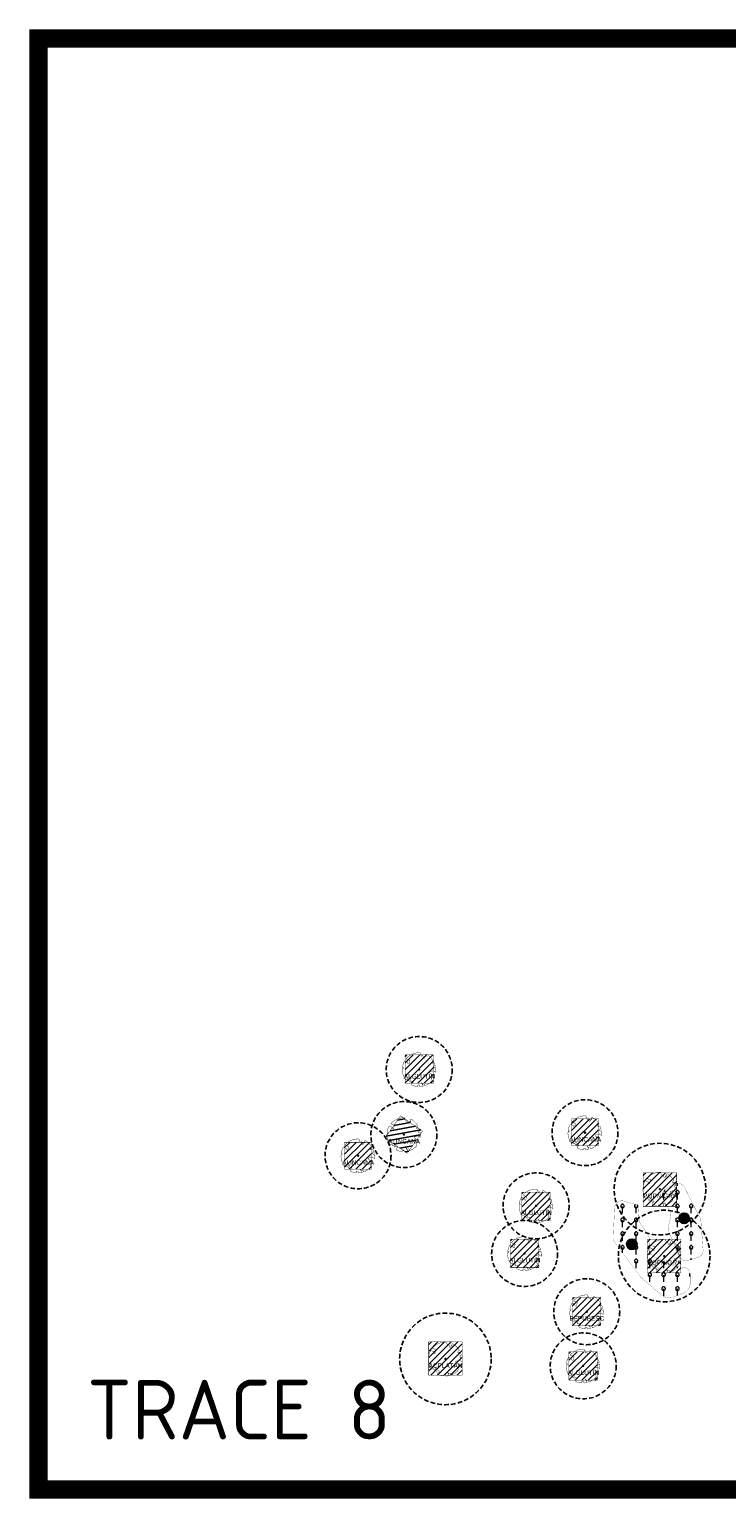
# Model space of a CAD drawing. Header units: metres. Extents: x 125971 to 135882, y 397879 to 402194.
# Tile 6 of 13: x 126528 to 126718, y 401560 to 401961. Entities that reach past the tile are written whole.
import ezdxf
from ezdxf.enums import TextEntityAlignment as Align

# ---------------------------------------------------------------- set-up
doc = ezdxf.new("R2010")
doc.units = ezdxf.units.M
doc.linetypes.add('DASHED', pattern=[0.75, 0.5, -0.25])
doc.linetypes.add('HIDDEN', pattern=[0.375, 0.25, -0.125])
for name, color, linetype in [('01-XX-XX-VIEWPORTS', 10, 'DASHED'), ('03_INR_BOMEN_GROOT', 74, 'Continuous'), ('03_INR_BOMEN_GROOT @ 1', 74, 'Continuous'), ('03_INR_BOMEN_GROOT_TEKST', 7, 'Continuous'), ('03_INR_PLANTVAK_TEKST', 10, 'Continuous'), ('03_INR_PLANTVAK_TEKST @ 1', 10, 'Continuous'), ('03_INR_PLANTVAK_TEKST_ARC', 254, 'Continuous'), ('N-GV-GR-BOOMSPIELGEL-ACPLATAN', 83, 'Continuous'), ('N-GV-GR-BOOMSPIELGEL-ALGLUTIN', 83, 'Continuous'), ('N-GV-GR-BOOMSPIELGEL-ALINCANA', 83, 'Continuous'), ('N-GV-GR-BOOMSPIELGEL-BEPUBESC', 83, 'Continuous'), ('N-GV-GR-BOOMSPIELGEL-POPNIGRA', 83, 'Continuous'), ('N-GV-GR-GROEIPLAATS BOMEN', 32, 'Continuous'), ('N-GV-GR-GROEIPLAATS BOMEN-A', 32, 'Continuous')]:
    doc.layers.add(name, color=color, linetype=linetype)
doc.layers.add('N-GV-GR-BEPLANTING_CULTUUR_HEESTERS-G', color=92, linetype='Continuous', lineweight=35)
doc.layers.add('N-GV-GR-HEESTER-A-200', color=92, linetype='Continuous', lineweight=18)
doc.styles.add('M_1_1000_PS_2.5MM', font='arial.ttf', dxfattribs={"height": 2.5})
doc.styles.add('NLCS-ISO-M200-T25', font='NLCS-ISO.ttf', dxfattribs={"height": 0.5})
pattern_1 = [(0, (-0.1916, -0.468), (0, 3.75), [0.383195, -3.366805]), (45, (0.1916, -0.468), (0, 3.749999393), [0.39096, -4.91234]), (90, (0.468, -0.1916), (-3.75, 2e-16), [0.383195, -3.366805]), (135, (0.468, 0.1916), (-3.749999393, 2e-16), [0.39096, -4.91234]), (180, (0.1916, 0.468), (-5e-16, -3.75), [0.383195, -3.366805]), (225, (-0.1916, 0.468), (-7e-16, -3.749999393), [0.39096, -4.91234]), (270, (-0.468, 0.1916), (3.75, -7e-16), [0.383195, -3.366805]), (315, (-0.468, -0.1916), (3.749999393, -9e-16), [0.39096, -4.91234]), (90, (0, -0.9325), (-3.75, 2e-16), [1.8722, -1.8773])]

# ---------------------------------------------------------------- blocks, each defined once
blk = doc.blocks.new('INR_BOMEN_GROOT')
at = {"layer": '03_INR_BOMEN_GROOT', "const_width": 0.2}
blk.add_lwpolyline([(-0.79, -8.62), (-0.81, -8.64), (-0.82, -8.65), (-0.84, -8.67), (-0.85, -8.68), (-0.86, -8.69), (-0.88, -8.71), (-0.89, -8.72), (-0.9, -8.74), (-0.92, -8.76), (-0.93, -8.78), (-0.94, -8.81), (-0.94, -8.84), (-0.95, -8.88), (-0.94, -8.93), (-0.93, -8.99), (-0.87, -9.21, -0.52938), (-0.97, -9.32, -0.087139), (-4.06, -8.46, -0.372341), (-4.18, -8.18), (-4.3, -7.53), (-3.99, -7.22), (-3.64, -7.29), (-3.23, -6.98), (-3.39, -6.59), (-3.82, -6.45), (-4.96, -6.71), (-5.24, -6.56), (-5.21, -6.31), (-4.95, -6.15), (-4.71, -5.38), (-5.02, -4.88), (-5.79, -6.12, -0.504641), (-6.23, -5.74, 0.331948), (-6.48, -5.34, 0.282008), (-7.3, -5.49), (-7.24, -5.46, -0.512156), (-7.61, -5.46, -0.16076), (-9.32, 0.1), (-9.1, 0.31), (-9.1, 0.54), (-8.89, 0.58), (-8.92, 0.8), (-8.59, 0.7), (-8.49, 0.95), (-8.89, 1.22), (-9.02, 1.32), (-9.24, 1.1, -0.106371), (-7.94, 4.77), (-6.78, 4.02), (-6.56, 4.17), (-6.42, 3.56), (-6.01, 3.06), (-5.53, 3.06), (-5.54, 3.64), (-5.18, 4.9), (-5.23, 5.14), (-5.5, 5.17), (-7.19, 5.82, -0.236298), (0.41, 9.17, 0.159625), (0.63, 8.72, 0.350802), (0.58, 8.28, -0.504641), (1.1, 8.03), (0.97, 7.63), (1.18, 7.25), (1.47, 7.27), (1.51, 7.58), (1.72, 7.7), (1.98, 7.51), (2.19, 6.35), (2.36, 6.19), (2.78, 6.2), (2.9, 6.7), (3.07, 6.76), (3.24, 7.17), (3.66, 6.94, 0.733583), (3.51, 7.26, -0.861625), (3.42, 7.55, 0.279978), (3.74, 8.03), (3.72, 8.05, -0.827056), (4.04, 8.38, -0.116774), (7.59, 4.67), (7.52, 4.66), (7.47, 4.65), (7.42, 4.63), (7.39, 4.61), (7.36, 4.59), (7.34, 4.57), (7.32, 4.55), (6.89, 3.99), (6.88, 3.97), (6.87, 3.96), (6.87, 3.94), (6.86, 3.92), (6.85, 3.9), (6.85, 3.88), (6.84, 3.86), (6.83, 3.84), (6.82, 3.81), (6.81, 3.79), (6.79, 3.76), (6.78, 3.73), (6.76, 3.7), (6.75, 3.67), (6.73, 3.64), (6.72, 3.61), (6.71, 3.58), (6.71, 3.55), (6.7, 3.53), (6.7, 3.5), (6.7, 3.48), (6.71, 3.46), (6.71, 3.45), (6.72, 3.43), (6.73, 3.42), (6.75, 3.42), (6.76, 3.41), (6.78, 3.41), (6.8, 3.41), (6.82, 3.41), (6.84, 3.41), (6.86, 3.4), (6.88, 3.39), (6.91, 3.38), (6.93, 3.37), (6.95, 3.36), (6.97, 3.34), (7, 3.32), (7.02, 3.3), (7.05, 3.28), (7.07, 3.26), (7.1, 3.24), (7.12, 3.22), (7.14, 3.2), (7.59, 3.71), (7.61, 3.68), (7.63, 3.66), (7.65, 3.63), (7.67, 3.6), (7.69, 3.57), (7.72, 3.54), (7.76, 3.53), (7.82, 3.52), (7.9, 3.53), (8.01, 3.55), (8.15, 3.6, -0.040997), (8.76, 1.88), (8.44, 1.93), (8.16, 2.11), (8.01, 1.98), (7.83, 1.7), (8, 1.43), (7.91, 1.04), (8.27, 1.01), (8.51, 0.77), (8.95, 1.06, -0.05814), (9.12, -1.52), (8.87, -1.47), (7.86, -0.67), (7.42, -0.82), (5.72, -1.27), (5.58, -1.83), (6.23, -2.09), (6.33, -2.31), (7.54, -2.9), (7.56, -3.23), (7.97, -3.58), (8.13, -3.91), (7.86, -4.35), (7.24, -4.45), (6.67, -4.81), (6.67, -5.19), (7.02, -5.61), (6.93, -5.78), (7.06, -6.05, -0.13428), (3.04, -8.84, -0.541727), (2.92, -8.75), (2.94, -8.48), (2.94, -8.35), (2.92, -8.24), (2.89, -8.17), (2.85, -8.11), (2.81, -8.07), (2.76, -8.03), (2.72, -8), (2.68, -7.97), (2.64, -7.94), (2.61, -7.91), (2.58, -7.88), (2.55, -7.85), (2.52, -7.83), (2.49, -7.82), (2.46, -7.81), (2.43, -7.81), (2.4, -7.82), (2.36, -7.84), (2.33, -7.85), (2.29, -7.87), (2.25, -7.89), (2.21, -7.91), (2.17, -7.93), (2.14, -7.94), (2.1, -7.95), (2.06, -7.96), (2.02, -7.96), (1.98, -7.97), (1.95, -7.97), (1.92, -7.98), (1.88, -8), (1.86, -8.01), (1.83, -8.04), (1.8, -8.06), (1.78, -8.09), (1.76, -7.91), (1.72, -7.86), (1.52, -7.53), (1.12, -7.31), (1.69, -8.24), (1.68, -8.27), (1.68, -8.3), (1.67, -8.33), (1.67, -8.35), (1.68, -8.38), (1.69, -8.41), (1.71, -8.44), (1.74, -8.47), (1.78, -8.5), (1.82, -8.53), (1.87, -8.58), (1.92, -8.63), (1.98, -8.69), (2.04, -8.77), (2.19, -8.96, -0.543104), (2.14, -9.11, -0.046766), (0.43, -9.36, -0.385168), (0.33, -9.28), (0.28, -8.93), (0.25, -8.82), (0.22, -8.74), (0.19, -8.69), (0.16, -8.66), (0.12, -8.65), (0.09, -8.64), (0.05, -8.64), (0.02, -8.64), (-0.02, -8.63), (-0.05, -8.62), (-0.08, -8.61), (-0.11, -8.6), (-0.14, -8.59), (-0.17, -8.58), (-0.2, -8.56), (-0.23, -8.55), (-0.25, -8.54), (-0.28, -8.52), (-0.31, -8.51), (-0.33, -8.5), (-0.35, -8.48), (-0.37, -8.47), (-0.39, -8.45), (-0.4, -8.43), (-0.41, -8.42), (-0.42, -8.4), (-0.43, -8.38), (-0.44, -8.37), (-0.45, -8.36), (-0.46, -8.35), (-0.48, -8.34), (-0.49, -8.34), (-0.51, -8.34), (-0.53, -8.34), (-0.55, -8.35), (-0.57, -8.36), (-0.59, -8.38), (-0.61, -8.4), (-0.64, -8.42), (-0.66, -8.44), (-0.68, -8.47), (-0.7, -8.49), (-0.72, -8.52), (-0.74, -8.55), (-0.76, -8.57), (-0.77, -8.6)], format="xyb", close=True, dxfattribs=at)
at = {"layer": '03_INR_BOMEN_GROOT', "color": 7}
blk.add_circle((0, 0), 0.274, dxfattribs=at)
at = {"layer": '03_INR_BOMEN_GROOT_TEKST', "style": 'M_1_1000_PS_2.5MM'}
blk.add_attdef('ES', text='', height=2.5, dxfattribs=at).set_placement((0.09, -4.92), align=Align.CENTER)
blk = doc.blocks.new('0-vaknummer-vlak')
at = {"layer": '03_INR_PLANTVAK_TEKST_ARC', "ltscale": 5}
h = blk.add_hatch(color=256, dxfattribs=at)
edge = h.paths.add_edge_path()
edge.add_arc((0, 0), 1.59, 0, 360)
at = {"layer": '03_INR_PLANTVAK_TEKST_ARC'}
blk.add_circle((0, 0), 1.59, dxfattribs=at)
blk = doc.blocks.new('PLANTVAKNUMMER')
at = {"layer": '03_INR_PLANTVAK_TEKST_ARC', "xscale": 1.783659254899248, "yscale": 1.783659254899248, "zscale": 1.783659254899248}
blk.add_blockref('0-vaknummer-vlak', (277.86, 339.6), dxfattribs=at)
at = {"layer": '03_INR_PLANTVAK_TEKST', "style": 'M_1_1000_PS_2.5MM'}
blk.add_attdef('XX', text='', height=2.5, dxfattribs=at).set_placement((277.87, 338.33), align=Align.CENTER)

msp = doc.modelspace()

# ---------------------------------------------------------------- hatches: boundary and pattern name
at = {"layer": 'N-GV-GR-GROEIPLAATS BOMEN-A', "linetype": 'HIDDEN', "ltscale": 2000}
h = msp.add_hatch(dxfattribs=at)
h.set_pattern_fill('ANSI31', color=256, scale=0.4)
h.set_pattern_definition([(45, (-131.5523, 3695.1205), (-0.898025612, 0.898025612), [])])
h.paths.add_polyline_path([(126630.67, 401673.52), (126638.42, 401673.52), (126638.42, 401681.27), (126630.67, 401681.27)])
h = msp.add_hatch(dxfattribs=at)
h.set_pattern_fill('ANSI31', color=256, scale=0.4, angle=-34.8077)
h.set_pattern_definition([(10.19233633, (-204616.6831, 147265.2708), (-0.2247304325, 1.2499584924), [])])
h.paths.add_polyline_path([(126625.24, 401658.59), (126631.28, 401654.4), (126635.47, 401660.43), (126629.44, 401664.63)])
h = msp.add_hatch(dxfattribs=at)
h.set_pattern_fill('ANSI31', color=256, scale=0.4)
h.set_pattern_definition([(45, (-83.9915, 3700.3834), (-0.898025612, 0.898025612), [])])
h.paths.add_polyline_path([(126676.11, 401656.48), (126683.46, 401656.48), (126683.46, 401663.83), (126676.11, 401663.83)])
h = msp.add_hatch(dxfattribs=at)
h.set_pattern_fill('ANSI31', color=256, scale=0.4)
h.set_pattern_definition([(45, (-145.9341, 3693.9403), (-0.898025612, 0.898025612), [])])
h.paths.add_polyline_path([(126614.16, 401650.03), (126621.51, 401650.03), (126621.51, 401657.38), (126614.16, 401657.38)])
h = msp.add_hatch(dxfattribs=at)
h.set_pattern_fill('ANSI31', color=256, scale=0.4)
h.set_pattern_definition([(45, (-65.3499, 3644.0407), (-0.898025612, 0.898025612), [])])
h.paths.add_polyline_path([(126695.66, 401639.91), (126704.79, 401639.91), (126704.79, 401649.04), (126695.66, 401649.04)])
h = msp.add_hatch(dxfattribs=at)
h.set_pattern_fill('ANSI31', color=256, scale=0.4)
h.set_pattern_definition([(45, (-99.661, 3657.6361), (-0.898025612, 0.898025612), [])])
h.paths.add_polyline_path([(126662.56, 401636.04), (126670.31, 401636.04), (126670.31, 401643.79), (126662.56, 401643.79)])
h = msp.add_hatch(dxfattribs=at)
h.set_pattern_fill('ANSI31', color=256, scale=0.4)
h.set_pattern_definition([(45, (-102.7934, 3644.7711), (-0.898025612, 0.898025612), [])])
h.paths.add_polyline_path([(126659.43, 401623.17), (126667.18, 401623.17), (126667.18, 401630.92), (126659.43, 401630.92)])
h = msp.add_hatch(dxfattribs=at)
h.set_pattern_fill('ANSI31', color=256, scale=0.4)
h.set_pattern_definition([(45, (-64.194, 3625.909), (-0.898025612, 0.898025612), [])])
h.paths.add_polyline_path([(126696.82, 401621.78), (126705.95, 401621.78), (126705.95, 401630.91), (126696.82, 401630.91)])
h = msp.add_hatch(dxfattribs=at)
h.set_pattern_fill('ANSI31', color=256, scale=0.4)
h.set_pattern_definition([(45, (-85.8585, 3628.8718), (-0.898025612, 0.898025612), [])])
h.paths.add_polyline_path([(126676.36, 401607.28), (126684.11, 401607.28), (126684.11, 401615.03), (126676.36, 401615.03)])
h = msp.add_hatch(dxfattribs=at)
h.set_pattern_fill('ANSI31', color=256, scale=0.4)
h.set_pattern_definition([(45, (-123.8923, 3597.9598), (-0.898025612, 0.898025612), [])])
h.paths.add_polyline_path([(126637.12, 401593.83), (126646.25, 401593.83), (126646.25, 401602.96), (126637.12, 401602.96)])
h = msp.add_hatch(dxfattribs=at)
h.set_pattern_fill('ANSI31', color=256, scale=0.4)
h.set_pattern_definition([(45, (-86.8181, 3614.0426), (-0.898025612, 0.898025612), [])])
h.paths.add_polyline_path([(126675.4, 401592.45), (126683.15, 401592.45), (126683.15, 401600.2), (126675.4, 401600.2)])
at = {"layer": 'N-GV-GR-HEESTER-A-200'}
h = msp.add_hatch(dxfattribs=at)
h.set_pattern_fill('AGR-HEESTERS', color=256, scale=0.5, pattern_type=2)
h.set_pattern_definition(pattern_1)
edge = h.paths.add_edge_path()
edge.add_line((126701.84, 401644.63), (126704.13, 401645.94))
edge.add_arc((126705.13, 401644.2), 2, 27.066, 119.7932, ccw=False)
edge.add_line((126706.91, 401645.11), (126711.19, 401636.73))
edge.add_arc((126709.41, 401635.82), 2, 4.2838, 27.066, ccw=False)
edge.add_line((126711.4, 401635.97), (126712, 401628.01))
edge.add_arc((126710, 401627.86), 2, -74.1536, 4.2838, ccw=False)
edge.add_line((126710.55, 401625.94), (126707.84, 401625.17))
edge.add_arc((126707.29, 401627.09), 2, 202.7539, 285.8464, ccw=False)
edge.add_line((126705.45, 401626.32), (126702.63, 401633.03))
edge.add_arc((126704.48, 401633.8), 2, 167.574, 202.7539, ccw=False)
edge.add_line((126702.52, 401634.23), (126703.16, 401637.13))
edge.add_arc((126701.21, 401637.56), 2, 347.574, 388.8558)
edge.add_line((126702.96, 401638.53), (126701.09, 401641.93))
edge.add_arc((126702.84, 401642.89), 2, 119.7932, 208.8558, ccw=False)
h = msp.add_hatch(dxfattribs=at)
h.set_pattern_fill('AGR-HEESTERS', color=256, scale=0.5, pattern_type=2)
h.set_pattern_definition(pattern_1)
edge = h.paths.add_edge_path()
edge.add_line((126694.3, 401640.2), (126690.43, 401641.35))
edge.add_arc((126689.86, 401639.44), 2, 73.3957, 177.3149)
edge.add_line((126687.86, 401639.53), (126687.5, 401631.71))
edge.add_arc((126690.49, 401631.57), 3, 177.3149, 216.8306)
edge.add_line((126688.09, 401629.77), (126694.85, 401620.75))
edge.add_arc((126697.25, 401622.55), 3, 216.8306, 229.7161)
edge.add_line((126695.31, 401620.26), (126700.79, 401615.62))
edge.add_arc((126702.73, 401617.91), 3, 229.7161, 290.8793)
edge.add_line((126703.79, 401615.1), (126706.55, 401616.15))
edge.add_arc((126705.48, 401618.96), 3, 290.8793, 359.3282)
edge.add_line((126708.48, 401618.92), (126708.5, 401621.25))
edge.add_arc((126706.51, 401621.27), 2, 359.3282, 441.4795)
edge.add_line((126706.8, 401623.25), (126703.82, 401623.7))
edge.add_line((126703.82, 401623.7), (126699.03, 401625.93))
edge.add_arc((126700.3, 401628.65), 3, 175.2902, 244.9666, ccw=False)
edge.add_line((126697.31, 401628.9), (126697.42, 401630.18))
edge.add_arc((126694.43, 401630.43), 3, 355.2902, 392.9857)
edge.add_line((126696.94, 401632.06), (126694.99, 401635.08))
edge.add_arc((126697.5, 401636.71), 3, 183.26, 212.9857, ccw=False)
edge.add_line((126694.51, 401636.54), (126694.3, 401640.2))

# ---------------------------------------------------------------- linework, layer by layer
at = {"layer": '01-XX-XX-VIEWPORTS', "ltscale": 100, "const_width": 5}
msp.add_lwpolyline([(126530.66, 401958.66), (126994.56, 401958.66), (126994.56, 401562.63), (126530.66, 401562.63)], close=True, dxfattribs=at)
at = {"layer": 'N-GV-GR-BEPLANTING_CULTUUR_HEESTERS-G', "const_width": 0.05, "flags": 128}
for points in [[(126701.84, 401644.63), (126704.13, 401645.94, -0.428225), (126706.91, 401645.11), (126711.19, 401636.73, -0.099735), (126711.4, 401635.97), (126712, 401628.01, -0.356268), (126710.55, 401625.94), (126707.84, 401625.17, -0.379328), (126705.45, 401626.32), (126702.63, 401633.03, -0.154719), (126702.52, 401634.23), (126703.16, 401637.13, 0.1821), (126702.96, 401638.53), (126701.09, 401641.93, -0.40943)], [(126694.3, 401640.2), (126690.43, 401641.35, 0.487296), (126687.86, 401639.53), (126687.5, 401631.71, 0.174149), (126688.09, 401629.77), (126694.85, 401620.75, 0.056283), (126695.31, 401620.26), (126700.79, 401615.62, 0.273396), (126703.79, 401615.1), (126706.55, 401616.15, 0.307874), (126708.48, 401618.92), (126708.5, 401621.25, 0.374637), (126706.8, 401623.25), (126703.82, 401623.7), (126699.03, 401625.93, -0.313747), (126697.31, 401628.9), (126697.42, 401630.18, 0.165977), (126696.94, 401632.06), (126694.99, 401635.08, -0.130435), (126694.51, 401636.54)]]:
    msp.add_lwpolyline(points, format="xyb", close=True, dxfattribs=at)
at = {"layer": 'N-GV-GR-BOOMSPIELGEL-ACPLATAN', "linetype": 'HIDDEN', "ltscale": 5}
msp.add_circle((126641.69, 401598.26), 12.5, dxfattribs=at)
at = {"layer": 'N-GV-GR-BOOMSPIELGEL-ALGLUTIN', "linetype": 'HIDDEN', "ltscale": 5}
for centre in [(126634.55, 401677.26), (126666.43, 401640.05), (126663.3, 401627.05), (126679.3, 401596.37)]:
    msp.add_circle(centre, 9, dxfattribs=at)
at = {"layer": 'N-GV-GR-BOOMSPIELGEL-ALINCANA', "linetype": 'HIDDEN', "ltscale": 5}
for centre in [(126630.36, 401659.51), (126679.78, 401660.02), (126617.84, 401653.71)]:
    msp.add_circle(centre, 9, dxfattribs=at)
at = {"layer": 'N-GV-GR-BOOMSPIELGEL-BEPUBESC', "linetype": 'HIDDEN', "ltscale": 5}
msp.add_circle((126680.24, 401611.15), 9, dxfattribs=at)
at = {"layer": 'N-GV-GR-BOOMSPIELGEL-POPNIGRA', "linetype": 'HIDDEN', "ltscale": 5}
for centre in [(126700.23, 401644.61), (126701.39, 401626.34)]:
    msp.add_circle(centre, 12.5, dxfattribs=at)
at = {"layer": 'N-GV-GR-GROEIPLAATS BOMEN', "linetype": 'HIDDEN', "ltscale": 2000, "const_width": 0.1}
for points in [[(126630.67, 401673.52), (126638.42, 401673.52), (126638.42, 401681.27), (126630.67, 401681.27)], [(126625.24, 401658.59), (126631.28, 401654.4), (126635.47, 401660.43), (126629.44, 401664.63)], [(126676.11, 401656.48), (126683.46, 401656.48), (126683.46, 401663.83), (126676.11, 401663.83)], [(126614.16, 401650.03), (126621.51, 401650.03), (126621.51, 401657.38), (126614.16, 401657.38)], [(126695.66, 401639.91), (126704.79, 401639.91), (126704.79, 401649.04), (126695.66, 401649.04)], [(126662.56, 401636.04), (126670.31, 401636.04), (126670.31, 401643.79), (126662.56, 401643.79)], [(126659.43, 401623.17), (126667.18, 401623.17), (126667.18, 401630.92), (126659.43, 401630.92)], [(126696.82, 401621.78), (126705.95, 401621.78), (126705.95, 401630.91), (126696.82, 401630.91)], [(126676.36, 401607.28), (126684.11, 401607.28), (126684.11, 401615.03), (126676.36, 401615.03)], [(126637.12, 401593.83), (126646.25, 401593.83), (126646.25, 401602.96), (126637.12, 401602.96)], [(126675.4, 401592.45), (126683.15, 401592.45), (126683.15, 401600.2), (126675.4, 401600.2)]]:
    msp.add_lwpolyline(points, close=True, dxfattribs=at)

# ---------------------------------------------------------------- block references
at = {"layer": '03_INR_BOMEN_GROOT @ 1', "xscale": 0.5, "yscale": 0.5, "zscale": 0.5}
for p, values in [((126634.55, 401677.26), {'ES': 'ALGLUTIN'}), ((126630.36, 401659.51), {'ES': 'ALINCANA'}), ((126679.78, 401660.02), {'ES': 'ALINCANA'}), ((126617.84, 401653.71), {'ES': 'ALINCANA'}), ((126700.23, 401644.61), {'ES': 'POPNIGRA'}), ((126666.43, 401640.05), {'ES': 'ALGLUTIN'}), ((126663.3, 401627.05), {'ES': 'ALGLUTIN'}), ((126701.39, 401626.34), {'ES': 'POPNIGRA'}), ((126680.24, 401611.15), {'ES': 'BEPUBESC'}), ((126641.69, 401598.26), {'ES': 'ACPLATAN'}), ((126679.3, 401596.37), {'ES': 'ALGLUTIN'})]:
    msp.add_blockref('INR_BOMEN_GROOT', p, dxfattribs=at).add_auto_attribs(values)
at = {"layer": '03_INR_PLANTVAK_TEKST @ 1', "xscale": 0.5, "yscale": 0.5, "zscale": 0.5}
for p, values in [((126567.9, 401466.84), {'XX': '4'}), ((126553.63, 401459.77), {'XX': '5'})]:
    msp.add_blockref('PLANTVAKNUMMER', p, dxfattribs=at).add_auto_attribs(values)

# ---------------------------------------------------------------- texts
at = {"layer": '01-XX-XX-VIEWPORTS', "insert": (126543.87, 401592.57), "char_height": 16.283, "attachment_point": 1, "style": 'NLCS-ISO-M200-T25'}
msp.add_mtext_dynamic_manual_height_columns('TRACE 8', width=108.2309, gutter_width=81.41, heights=[0], dxfattribs=at)

doc.saveas('drawing.dxf')
